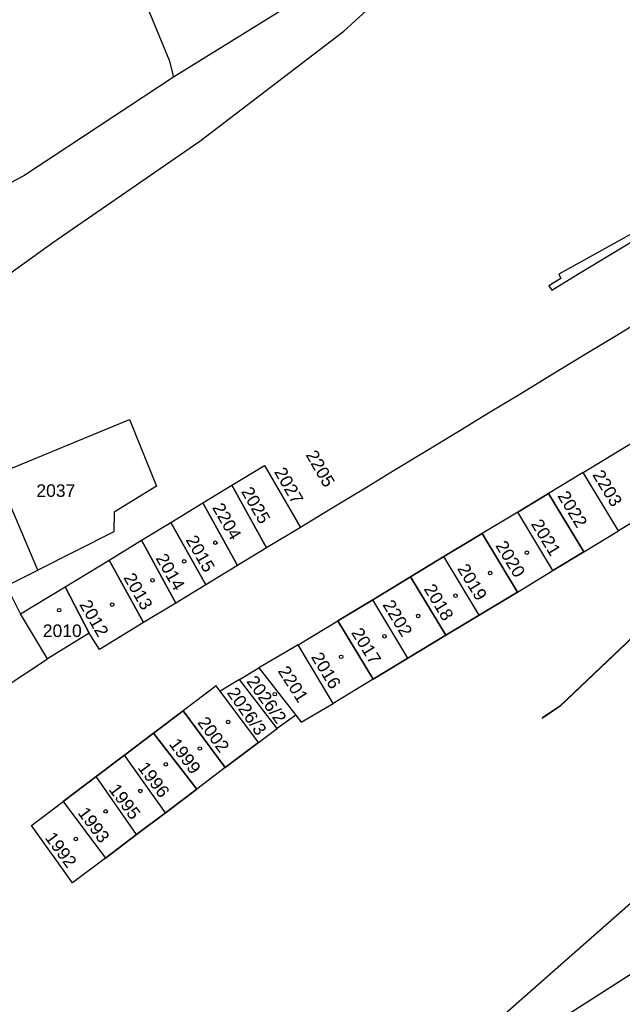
# Model space of a CAD drawing. Header units: metres. Extents: x -535942 to -530626, y -1087729 to -1086275.
# Tile 167 of 247: x -534349 to -534289, y -1086843 to -1086744. Entities that reach past the tile are written whole.
import ezdxf
from ezdxf.enums import TextEntityAlignment as Align

# ---------------------------------------------------------------- set-up
doc = ezdxf.new("R2010")
doc.units = ezdxf.units.M
doc.layers.add('_blok katastr', color=7, linetype='Continuous')
doc.layers.add('_blok SS sítě', color=7, linetype='Continuous')
doc.layers.add('AG_Demolice', color=7, linetype='Continuous', lineweight=25, true_color=0xff8000)
doc.layers.add('BT_hranice_budov', color=7, linetype='Continuous', lineweight=30, true_color=0x007f00)
for name, color, linetype, true_color in [('BT_hranice_parcel', 7, 'Continuous', 0x007f00), ('BT_mapove_znacky', 7, 'Continuous', 0x007f00), ('BT_text_parcel', 7, 'Continuous', 0x007f00), ('sítě_GasNet-STL', 7, 'PLYN_STŘEDOTLAK_PN', 0xb80000)]:
    doc.layers.add(name, color=color, linetype=linetype, true_color=true_color)
doc.styles.add('BT_text_mapy_m', font='arial.ttf', dxfattribs={"height": 5})
doc.linetypes.add('PLYN_STŘEDOTLAK_PN', pattern='A,2,-1,1,-1,2,-3,2,-7,[13,insite.shx,S=1,R=0,X=0,Y=0],-7', length=26)

# ---------------------------------------------------------------- blocks, each defined once
blk = doc.blocks.new('BT_symbol_404')
at = {"layer": 'BT_mapove_znacky', "lineweight": -3}
blk.add_circle((0, 0), 0.175, dxfattribs=at)
blk = doc.blocks.new('_KATASTR')
at = {"layer": 'BT_hranice_budov', "lineweight": -3}
for points in [[(-534321.28, -1086795.04), (-534324.66, -1086797.09), (-534328.12, -1086790.83), (-534324.87, -1086788.86), (-534321.28, -1086795.04)], [(-534293.02, -1086797.48), (-534289.55, -1086795.39), (-534293.08, -1086789.56), (-534296.54, -1086791.65)], [(-534324.66, -1086797.09), (-534327.57, -1086798.85), (-534331.02, -1086792.6), (-534328.12, -1086790.83)], [(-534299.62, -1086793.51), (-534296.54, -1086791.65), (-534293.02, -1086797.48), (-534296.1, -1086799.34)], [(-534327.57, -1086798.85), (-534330.73, -1086800.77), (-534334.22, -1086794.55), (-534331.02, -1086792.6)], [(-534299.65, -1086801.49), (-534296.1, -1086799.34), (-534299.62, -1086793.51), (-534303.17, -1086795.66)], [(-534330.73, -1086800.77), (-534333.73, -1086802.59), (-534337.13, -1086796.32), (-534334.22, -1086794.55)], [(-534299.65, -1086801.49), (-534303.46, -1086803.79), (-534306.98, -1086797.96), (-534303.17, -1086795.66), (-534299.65, -1086801.49)], [(-534333.73, -1086802.59), (-534336.94, -1086804.53), (-534340.37, -1086798.3), (-534337.13, -1086796.32)], [(-534310.32, -1086799.98), (-534306.98, -1086797.96)], [(-534336.94, -1086804.53), (-534341.34, -1086807.21), (-534342.36, -1086805.6), (-534344.77, -1086800.98), (-534340.37, -1086798.3)], [(-534306.8, -1086805.8), (-534310.56, -1086808.08), (-534314.08, -1086802.25), (-534310.32, -1086799.98), (-534306.8, -1086805.8)], [(-534342.36, -1086805.6), (-534346.52, -1086808.16), (-534349.21, -1086803.66), (-534344.77, -1086800.98)], [(-534310.56, -1086808.08), (-534314.03, -1086810.17), (-534317.55, -1086804.35), (-534314.08, -1086802.25)], [(-534303.46, -1086803.79), (-534306.8, -1086805.8)], [(-534314.03, -1086810.17), (-534318.04, -1086812.6), (-534321.53, -1086806.75), (-534317.55, -1086804.35)], [(-534327.36, -1086810.2), (-534325.43, -1086809.05), (-534321.76, -1086813.76), (-534323.6, -1086815.1), (-534327.36, -1086810.2)], [(-534328.8, -1086818.99), (-534325.46, -1086816.47), (-534329.31, -1086811.36), (-534329.7, -1086810.84), (-534333, -1086813.33)], [(-534335.96, -1086815.57), (-534333, -1086813.33), (-534328.8, -1086818.99), (-534331.64, -1086821.14)], [(-534331.64, -1086821.14), (-534334.76, -1086823.49), (-534338.84, -1086817.75), (-534335.96, -1086815.57), (-534331.64, -1086821.14)], [(-534334.76, -1086823.49), (-534337.65, -1086825.67), (-534341.66, -1086819.88), (-534338.84, -1086817.75)], [(-534344.96, -1086822.37), (-534341.66, -1086819.88)], [(-534348.12, -1086824.75), (-534344.96, -1086822.37), (-534340.74, -1086828), (-534344.02, -1086830.48), (-534348.12, -1086824.75)], [(-534337.65, -1086825.67), (-534340.74, -1086828)]]:
    blk.add_lwpolyline(points, dxfattribs=at)
at = {"layer": 'BT_hranice_parcel', "lineweight": -3}
for points in [[(-534164.01, -1086621.95), (-534186.95, -1086652.84), (-534229.84, -1086707.33), (-534266.25, -1086753.6), (-534295.52, -1086769.8), (-534295.33, -1086770.23), (-534296.51, -1086770.95), (-534296.22, -1086771.4), (-534293.44, -1086769.71), (-534290.2, -1086767.74), (-534286.91, -1086765.73), (-534283.37, -1086772.05), (-534286.62, -1086774.02), (-534289.91, -1086776.02), (-534293.21, -1086778.02), (-534296.12, -1086779.78), (-534299.32, -1086781.73), (-534302.36, -1086783.57), (-534305.56, -1086785.51), (-534308.85, -1086787.5), (-534311.95, -1086789.38), (-534314.98, -1086791.22), (-534318.28, -1086793.22), (-534321.28, -1086795.04)], [(-534365.59, -1086779.93), (-534356.02, -1086773.84), (-534346, -1086766.64), (-534331.31, -1086756.54), (-534316.95, -1086745.57), (-534303.76, -1086733.5)], [(-534319.49, -1086741.2), (-534333.96, -1086750.16)], [(-534444.99, -1086812.31), (-534490.83, -1086837.65), (-534600.14, -1086913.28), (-534615.38, -1086922.91), (-534604.81, -1086902.73), (-534581.94, -1086856.39), (-534573.9, -1086843.84), (-534564.53, -1086830.37), (-534552.12, -1086816.37), (-534544.29, -1086807.79), (-534528.58, -1086795.4), (-534387.22, -1086683.81), (-534372.23, -1086671.73), (-534370.29, -1086672.75), (-534366.72, -1086674.91), (-534357.46, -1086685.77), (-534347.15, -1086717.56), (-534334.38, -1086748.48), (-534333.96, -1086750.16), (-534348.89, -1086759.99), (-534376.28, -1086774.32), (-534410.42, -1086793.24)], [(-534117.47, -1086678.3), (-534155.77, -1086714.9), (-534211.41, -1086765.14), (-534247.4, -1086796.32), (-534284.19, -1086828.84), (-534317.59, -1086858.24), (-534311.74, -1086854.54), (-534249.79, -1086814.91)], [(-534293.08, -1086789.56), (-534289.44, -1086787.36), (-534284.62, -1086784.45), (-534282.23, -1086783), (-534278.82, -1086788.64), (-534281.2, -1086790.11), (-534281.1, -1086790.28), (-534285.92, -1086793.19), (-534289.55, -1086795.39)], [(-534351.56, -1086789.72), (-534338.34, -1086784.28), (-534335.66, -1086790.92), (-534339.86, -1086793.52), (-534339.89, -1086795.5), (-534347.49, -1086799.32)], [(-534328.12, -1086790.83), (-534324.87, -1086788.86), (-534321.28, -1086795.04), (-534324.66, -1086797.09)], [(-534349.21, -1086803.66), (-534350.6, -1086800.87), (-534347.49, -1086799.32), (-534351.56, -1086789.72), (-534359.02, -1086792.79), (-534358.11, -1086794.52)], [(-534293.02, -1086797.48), (-534289.55, -1086795.39), (-534293.08, -1086789.56), (-534296.54, -1086791.65)], [(-534331.02, -1086792.6), (-534328.12, -1086790.83), (-534324.66, -1086797.09), (-534327.57, -1086798.85)], [(-534296.1, -1086799.34), (-534293.02, -1086797.48), (-534296.54, -1086791.65), (-534299.62, -1086793.51)], [(-534334.22, -1086794.55), (-534331.02, -1086792.6), (-534327.57, -1086798.85), (-534330.73, -1086800.77)], [(-534299.65, -1086801.49), (-534296.1, -1086799.34), (-534299.62, -1086793.51), (-534303.17, -1086795.66)], [(-534337.13, -1086796.32), (-534334.22, -1086794.55), (-534330.73, -1086800.77), (-534333.73, -1086802.59)], [(-534303.46, -1086803.79), (-534299.65, -1086801.49), (-534303.17, -1086795.66), (-534306.98, -1086797.96)], [(-534340.37, -1086798.3), (-534337.13, -1086796.32), (-534333.73, -1086802.59), (-534336.94, -1086804.53)], [(-534306.8, -1086805.8), (-534303.46, -1086803.79), (-534306.98, -1086797.96), (-534310.32, -1086799.98)], [(-534344.77, -1086800.98), (-534340.37, -1086798.3), (-534336.94, -1086804.53), (-534341.34, -1086807.21), (-534342.36, -1086805.6)], [(-534310.56, -1086808.08), (-534306.8, -1086805.8), (-534310.32, -1086799.98), (-534314.08, -1086802.25)], [(-534349.21, -1086803.66), (-534344.77, -1086800.98), (-534342.36, -1086805.6), (-534346.52, -1086808.16), (-534349.21, -1086803.66)], [(-534314.03, -1086810.17), (-534310.56, -1086808.08), (-534314.08, -1086802.25), (-534317.55, -1086804.35)], [(-534318.04, -1086812.6), (-534321.53, -1086806.75), (-534317.55, -1086804.35), (-534314.03, -1086810.17), (-534318.04, -1086812.6)], [(-534321.53, -1086806.75), (-534325.43, -1086809.05), (-534321.76, -1086813.76), (-534321.22, -1086814.45), (-534318.04, -1086812.6)], [(-534350.75, -1086810.92), (-534346.52, -1086808.16)], [(-534321.76, -1086813.76), (-534323.6, -1086815.1), (-534327.36, -1086810.2), (-534325.43, -1086809.05)], [(-534327.36, -1086810.2), (-534329.31, -1086811.36)], [(-534325.46, -1086816.47), (-534329.31, -1086811.36), (-534329.7, -1086810.84), (-534333, -1086813.33)], [(-534328.8, -1086818.99), (-534333, -1086813.33), (-534335.96, -1086815.57)], [(-534334.76, -1086823.49), (-534331.64, -1086821.14), (-534335.96, -1086815.57), (-534338.84, -1086817.75)], [(-534325.46, -1086816.47), (-534323.6, -1086815.1)], [(-534325.46, -1086816.47), (-534328.8, -1086818.99), (-534331.64, -1086821.14)], [(-534337.65, -1086825.67), (-534334.76, -1086823.49), (-534338.84, -1086817.75), (-534341.66, -1086819.88)], [(-534340.74, -1086828), (-534337.65, -1086825.67), (-534341.66, -1086819.88), (-534344.96, -1086822.37)], [(-534344.96, -1086822.37), (-534340.74, -1086828), (-534344.02, -1086830.48), (-534348.12, -1086824.75), (-534344.96, -1086822.37)]]:
    blk.add_lwpolyline(points, dxfattribs=at)
at = {"layer": 'BT_mapove_znacky', "lineweight": -3}
for p in [(-534329.77, -1086796.57), (-534298.7, -1086797.57), (-534332.89, -1086798.42), (-534302.37, -1086799.58), (-534336.04, -1086800.32), (-534305.82, -1086801.84), (-534340.07, -1086802.74), (-534345.36, -1086803.29), (-534309.54, -1086803.87), (-534312.9, -1086805.91), (-534317.22, -1086807.94), (-534323.85, -1086811.67), (-534328.5, -1086814.45), (-534331.33, -1086817.08), (-534334.72, -1086818.67), (-534337.26, -1086821.32), (-534340.71, -1086823.35), (-534343.7, -1086826.11)]:
    blk.add_blockref('BT_symbol_404', p, dxfattribs=at)
at = {"layer": 'BT_text_parcel', "lineweight": -3, "style": 'BT_text_mapy_m'}
for s, rotation, p in [('2205', 299.9, (-534320.8, -1086787.8)), ('2027', 299.9, (-534323.95, -1086789.5)), ('2203', 301.3, (-534292.21, -1086789.79)), ('2025', 299.9, (-534327.24, -1086791.45)), ('2022', 301.3, (-534295.69, -1086791.89)), ('2204', 299.9, (-534330.13, -1086793.06)), ('2021', 301.3, (-534298.33, -1086794.7)), ('2015', 299.9, (-534332.77, -1086796.28)), ('2020', 301.3, (-534301.88, -1086796.85)), ('2014', 299.9, (-534335.77, -1086798.1)), ('2019', 301.3, (-534305.69, -1086799.15)), ('2013', 299.9, (-534338.98, -1086800.04)), ('2018', 301.3, (-534309.03, -1086801.16)), ('2012', 299.9, (-534343.38, -1086802.72)), ('2202', 301.3, (-534313.14, -1086802.75)), ('2017', 301.3, (-534316.26, -1086805.53)), ('2016', 301.3, (-534320.27, -1086807.96)), ('2201', 302.75, (-534323.59, -1086809.36)), ('2002', 306.73, (-534331.62, -1086814.5)), ('1999', 306.73, (-534334.46, -1086816.65)), ('1996', 306.73, (-534337.58, -1086819)), ('1995', 306.73, (-534340.47, -1086821.18)), ('1993', 306.73, (-534343.56, -1086823.51)), ('1992', 306.73, (-534346.84, -1086825.99))]:
    blk.add_text(s, height=1.25, rotation=rotation, dxfattribs=at).set_placement(p)
for s, p in [('2037', (-534347.63, -1086792)), ('2010', (-534346.99, -1086805.97))]:
    blk.add_text(s, height=1.25, dxfattribs=at).set_placement(p)
for s, rotation, p in [('2026/2', 305.65, (-534325.17, -1086812.56)), ('2026/3', 305.02, (-534327.14, -1086813.72))]:
    blk.add_text(s, height=1.25, rotation=rotation, dxfattribs=at).set_placement(p, align=Align.CENTER)
blk = doc.blocks.new('ss plyn')
at = {"layer": 'sítě_GasNet-STL', "color": 251, "linetype": 'PLYN_STŘEDOTLAK_PN', "lineweight": 15}
for points in [[(-534297.19, -1086814.08), (-534295.39, -1086812.88), (-534271.5, -1086790.19), (-534271.08, -1086789.93), (-534269.411, -1086789.241), (-534271.06, -1086785.32), (-534279.857, -1086768.582), (-534280.12, -1086767.54), (-534228.944, -1086712.967)], [(-534297.13, -1086813.98), (-534295.33, -1086812.78), (-534271.44, -1086790.09), (-534269.395, -1086789.134)]]:
    blk.add_lwpolyline(points, dxfattribs=at)

msp = doc.modelspace()

# ---------------------------------------------------------------- hatches: boundary and pattern name
at = {"layer": 'AG_Demolice', "lineweight": -3}
h = msp.add_hatch(dxfattribs=at)
h.set_pattern_fill('ANSI31', color=253, scale=0.3)
h.set_pattern_definition([(72.51345, (0, 0), (-0.9084826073, 0.28620901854), [])])
edge = h.paths.add_edge_path()
edge.add_line((-534348.841, -1086934.302), (-534347.968, -1086936.438))
edge.add_line((-534347.968, -1086936.438), (-534319.478, -1086924.592))
edge.add_line((-534319.478, -1086924.592), (-534274.751, -1086905.167))
edge.add_line((-534274.751, -1086905.167), (-534233.125, -1086875.625))
edge.add_line((-534233.125, -1086875.625), (-534152.599, -1086830.989))
edge.add_line((-534152.599, -1086830.989), (-534105.758, -1086810.767))
edge.add_line((-534105.758, -1086810.767), (-534106.669, -1086808.657))
edge.add_line((-534106.669, -1086808.657), (-534153.614, -1086828.924))
edge.add_line((-534153.614, -1086828.924), (-534203.732, -1086856.704))
edge.add_line((-534203.732, -1086856.704), (-534235.331, -1086874.349))
edge.add_line((-534235.331, -1086874.349), (-534275.887, -1086903.154))
edge.add_line((-534275.887, -1086903.154), (-534320.377, -1086922.476))
edge.add_line((-534320.377, -1086922.476), (-534348.838, -1086934.311))

# ---------------------------------------------------------------- block references
at = {"layer": '_blok katastr', "lineweight": -3}
msp.add_blockref('_KATASTR', (0, 0), dxfattribs=at)
at = {"layer": '_blok SS sítě'}
msp.add_blockref('ss plyn', (0, 0), dxfattribs=at)

doc.saveas('drawing.dxf')
